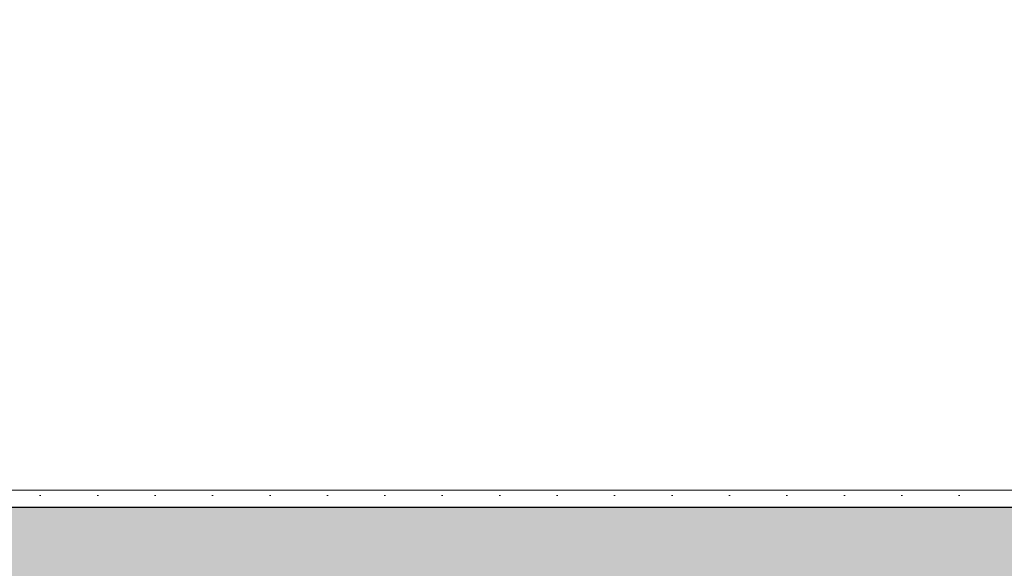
# Model space of a CAD drawing. Extents: x 100 to 2982, y 37 to 2050.
# Tile 77 of 130: x 1969 to 2055, y 614 to 662. Entities that reach past the tile are written whole.
import ezdxf
from ezdxf.xclip import XClip

# ---------------------------------------------------------------- set-up
doc = ezdxf.new("R2010")
doc.units = 0
doc.header["$MEASUREMENT"] = 0
doc.header["$XCLIPFRAME"] = 0
for name, color, linetype in [('420-K Ściany', 7, 'Continuous'), ('820-G Rysunki Obrazki', 7, 'Continuous'), ('Nowe_330-W Wyposażenie', 7, 'Continuous')]:
    doc.layers.add(name, color=color, linetype=linetype)

# ---------------------------------------------------------------- blocks, each defined once
blk = doc.blocks.new('Rysunek_1_1', base_point=(-18316.349, -206.526))
at = {"layer": '420-K Ściany', "linetype": 'Continuous', "lineweight": 5}
h = blk.add_hatch(dxfattribs=at)
h.set_pattern_fill('Tynk_0001', color=180, style=0, pattern_type=2)
h.set_pattern_definition([(0, (-18316.349, -206.5255), (0, 8.660254), [0, -5]), (0, (-18313.849, -202.195), (0, 8.660254), [0, -5])])
h.paths.add_polyline_path([(2134.302, 621.009), (1882.622, 621.009), (1882.622, 619.509), (2134.302, 619.509)])
at = {"layer": '420-K Ściany', "linetype": 'Continuous', "lineweight": 13}
blk.add_hatch(color=62, dxfattribs=at).paths.add_polyline_path([(2135.802, 619.509), (1881.122, 619.509), (1881.122, 595.509), (2135.802, 595.509)])
at = {"layer": '420-K Ściany', "color": 27, "linetype": 'Continuous', "lineweight": 25, "ltscale": 0.2}
blk.add_line((2135.802, 619.509), (1881.122, 619.509), dxfattribs=at)
at = {"layer": '420-K Ściany', "color": 47, "linetype": 'Continuous', "lineweight": 15, "ltscale": 0.2, "flags": 128}
blk.add_lwpolyline([(2134.302, 621.009), (1882.622, 621.009)], dxfattribs=at)
at = {"layer": 'Nowe_330-W Wyposażenie', "color": 4, "linetype": 'Continuous', "lineweight": 13, "ltscale": 0.2}
blk.add_line((2134.302, 621.009), (1942.622, 621.009), dxfattribs=at)
at = {"layer": 'Nowe_330-W Wyposażenie', "color": 19, "linetype": 'Continuous', "lineweight": 0, "ltscale": 0.2, "flags": 128}
blk.add_lwpolyline([(1942.622, 681.009), (2134.302, 681.009), (2134.302, 621.009), (1942.622, 621.009)], close=True, dxfattribs=at)

msp = doc.modelspace()

# ---------------------------------------------------------------- block references
at = {"layer": '820-G Rysunki Obrazki', "color": 65, "linetype": 'Continuous', "lineweight": 13, "ltscale": 0.2}
ref = msp.add_blockref('Rysunek_1_1', (-18316.349, -206.526), dxfattribs=at)
XClip(ref).set_block_clipping_path([(244.527027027, 75.2081975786), (2570.9054054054, 2024.1891891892)])

doc.saveas('drawing.dxf')
